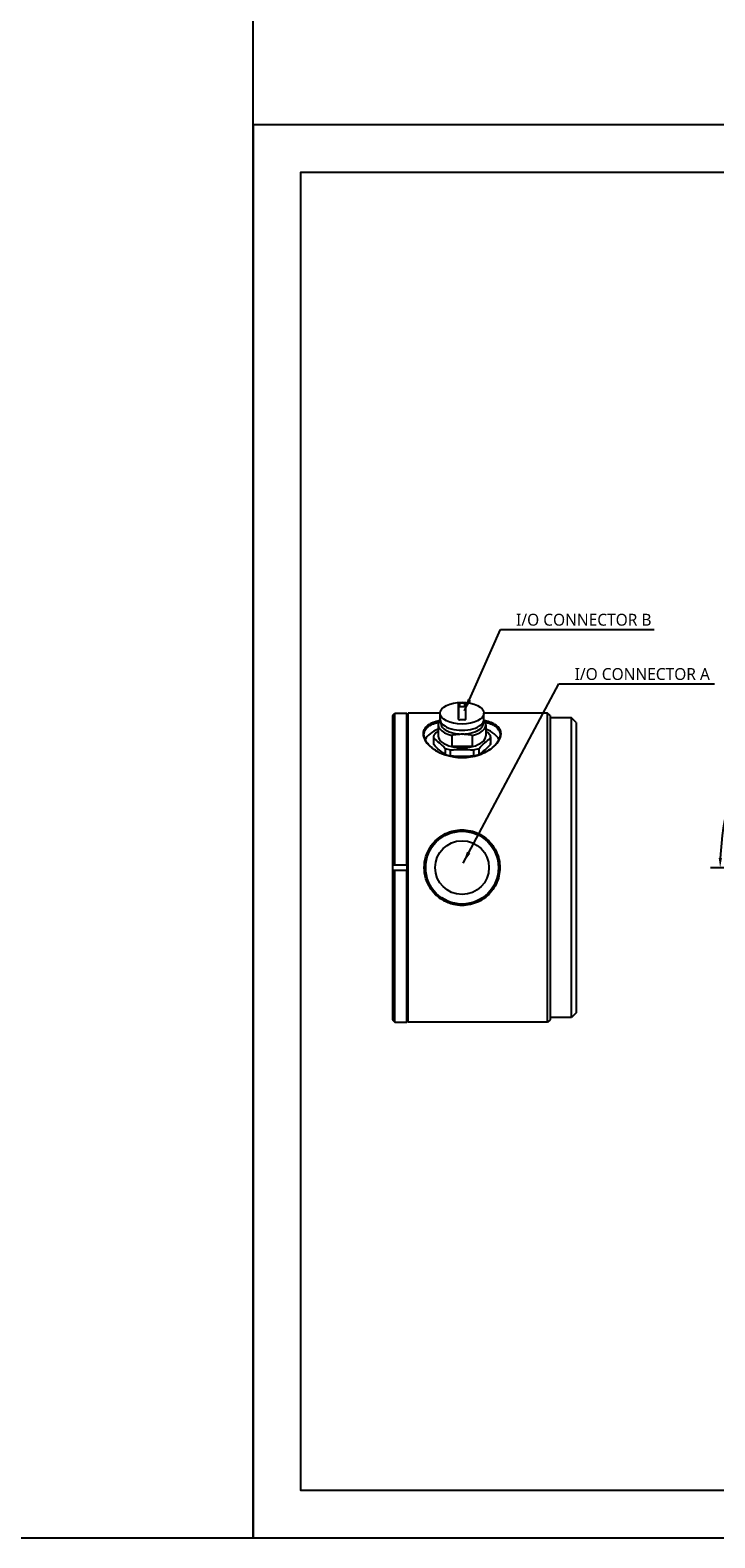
# Model space of a CAD drawing. Header units: millimetres. Extents: x 0 to 3390, y 0 to 1680.
# Tile 146 of 194: x 2329 to 2473, y 0 to 317. Entities that reach past the tile are written whole.
import ezdxf
from ezdxf.enums import TextEntityAlignment as Align

# ---------------------------------------------------------------- set-up
doc = ezdxf.new("R2010")
doc.units = ezdxf.units.MM
doc.header["$LTSCALE"] = 0.2
doc.layers.add('05_Section Line', color=3, linetype='Continuous')
doc.styles.add('Rainbow-2.5 Style', font='malgunsl.ttf')
doc.styles.add('Rainbow-4.0 Style', font='malgunsl.ttf')
doc.dimstyles.new('Rainbow-2.5 Style$2', dxfattribs={"dimtxt": 2.5, "dimasz": 2, "dimexe": 2, "dimexo": 1, "dimgap": 0.8, "dimtad": 1, "dimzin": 9, "dimdsep": 46, "dimtxsty": 'Rainbow-2.5 Style', "dimcen": 0, "dimclrd": 251, "dimclre": 251, "dimclrt": 256, "dimadec": 1, "dimazin": 0, "dimtp": 0.1, "dimtm": 0.1, "dimtfac": 0.61, "dimtmove": 0, "dimatfit": 3, "dimfxl": 1, "dimlwd": -1, "dimlwe": -1, "dimarcsym": 1})
doc.dimstyles.new('Rainbow-2.5 Style$7', dxfattribs={"dimtxt": 2.5, "dimasz": 2.5, "dimexe": 1, "dimexo": 1, "dimgap": 1, "dimtad": 1, "dimdsep": 46, "dimtxsty": 'Rainbow-2.5 Style', "dimcen": 0, "dimclrd": 251, "dimclre": 251, "dimclrt": 7, "dimazin": 3, "dimtp": 0.1, "dimtm": 0.1, "dimtfac": 0.71, "dimtmove": 0, "dimatfit": 3, "dimfxl": 1, "dimlwd": -1, "dimlwe": -1, "dimarcsym": 1})

# ---------------------------------------------------------------- blocks, each defined once
blk = doc.blocks.new('*D123')
at = {"color": 251, "linetype": 'ByBlock', "transparency": 16777216}
for p, q in [((2508.98, 170.32), (2499.09, 187.45)), ((2493.48, 140.87), (2472.19, 140.87))]:
    blk.add_line(p, q, dxfattribs=at)
blk.add_arc((2525.98, 140.87), 51.79, 122.2129, 177.7871, dxfattribs=at)
at = {"color": 251, "transparency": 16777216}
for points in [[(2498.2, 184.97), (2498.55, 184.4), (2500.09, 185.72)], [(2474.57, 142.87), (2473.9, 142.88), (2474.19, 140.87)]]:
    blk.add_solid(points, dxfattribs=at)
at = {"layer": 'Defpoints', "color": 0, "transparency": 16777216}
for p in [(2486.31, 174.16), (2509.48, 169.45), (2494.48, 140.87), (2525.98, 140.87), (2557.48, 140.87)]:
    blk.add_point(p, dxfattribs=at)
at = {"transparency": 16777216, "insert": (2479.32, 167.81), "char_height": 2.5, "attachment_point": 5, "rotation": 60, "style": 'Rainbow-2.5 Style'}
blk.add_mtext('60.0°', dxfattribs=at)
blk = doc.blocks.new('A$C04cd0c3c1123')
blk.add_lwpolyline([(0, 0), (420, 0), (420, 297), (0, 297)], close=True)
at = {"layer": '05_Section Line', "linetype": 'Continuous'}
blk.add_lwpolyline([(410, 10), (410, 287), (10, 287), (10, 10)], close=True, dxfattribs=at)
at = {"linetype": 'Continuous', "style": 'Rainbow-2.5 Style'}
for tag, p in [('PART_NAME', (371.5, 54.62)), ('DRAWING_NO', (364.5, 45.87)), ('REV', (401.25, 45.87)), ('제도', (383.75, 37.06)), ('DATE_1', (401.25, 37.06)), ('SCALE', (340, 34.5)), ('MATERIAL', (361, 34.5)), ('검도', (383.75, 30.06)), ('DATE_2', (401.25, 30.06)), ('승인', (383.75, 23.06)), ('DATE_3', (401.25, 23.06)), ('REFERENCE', (361, 20.5)), ('PAGE', (383.75, 16.12))]:
    blk.add_attdef(tag, text='', height=2.5, dxfattribs=at).set_placement(p, align=Align.MIDDLE_CENTER)
blk = doc.blocks.new('A$C5c51ae111123')
blk.add_lwpolyline([(0, 0), (594, 0), (594, 420), (0, 420)], close=True)
at = {"linetype": 'Continuous', "style": 'Rainbow-4.0 Style'}
for tag, p in [('PART_NAME', (525.407, 77.255)), ('DRAWING_NO', (515.507, 64.88)), ('REV', (567.482, 64.88)), ('제도', (542.732, 52.407)), ('DATE_1', (567.482, 52.407)), ('SCALE', (480.857, 48.793)), ('MATERIAL', (510.557, 48.793)), ('검도', (542.732, 42.507)), ('DATE_2', (567.482, 42.507)), ('승인', (542.732, 32.607)), ('DATE_3', (567.482, 32.607)), ('REFERENCE', (510.557, 28.993)), ('PAGE', (542.732, 22.805))]:
    blk.add_attdef(tag, text='', height=3.536, dxfattribs=at).set_placement(p, align=Align.MIDDLE_CENTER)

msp = doc.modelspace()

# ---------------------------------------------------------------- linework, layer by layer
for p, q in [((2419.174, 175.329), (2419.174, 172.348)), ((2419.185, 172.098), (2419.185, 175.398)), ((2419.385, 175.411), (2419.385, 174.706)), ((2420.485, 174.667), (2419.385, 174.667)), ((2420.485, 174.706), (2420.485, 175.411)), ((2420.685, 175.398), (2420.685, 172.098)), ((2420.696, 172.348), (2420.696, 175.329)), ((2405.335, 172.852), (2405.335, 108.896)), ((2405.46, 172.999), (2405.835, 173.374)), ((2405.835, 141.374), (2405.835, 173.374)), ((2405.835, 173.374), (2408.335, 173.374)), ((2408.335, 173.074), (2408.635, 173.374)), ((2408.335, 141.374), (2408.335, 173.374)), ((2408.635, 108.374), (2408.635, 173.374)), ((2415.335, 173.374), (2408.635, 173.374)), ((2415.335, 172.051), (2415.335, 173.35)), ((2415.485, 171.468), (2415.485, 171.185)), ((2424.385, 171.468), (2424.385, 171.185)), ((2437.935, 173.374), (2424.535, 173.374)), ((2424.535, 172.051), (2424.535, 173.35)), ((2437.935, 108.374), (2437.935, 173.374)), ((2438.435, 172.874), (2437.935, 173.374)), ((2438.435, 172.874), (2438.435, 108.874)), ((2442.935, 172.374), (2438.435, 172.374)), ((2442.935, 172.374), (2438.435, 172.374)), ((2442.935, 109.374), (2442.935, 172.374)), ((2443.935, 171.374), (2442.935, 172.374)), ((2442.935, 109.374), (2442.935, 172.374)), ((2443.935, 171.374), (2442.935, 172.374)), ((2443.935, 171.374), (2443.935, 110.374)), ((2443.935, 171.374), (2443.935, 110.374)), ((2413.935, 168.355), (2413.935, 167.087)), ((2413.973, 166.75), (2413.973, 168.018)), ((2414.935, 170.91), (2414.935, 168.587)), ((2417.756, 168.66), (2417.756, 166.337)), ((2422.114, 166.337), (2422.114, 168.66)), ((2424.935, 170.91), (2424.935, 168.587)), ((2425.897, 168.018), (2425.897, 166.75)), ((2425.935, 168.355), (2425.935, 167.087)), ((2428.125, 169.011), (2427.945, 168.855)), ((2416.371, 165.941), (2416.371, 164.673)), ((2417.537, 164.337), (2417.537, 165.605)), ((2422.114, 166.337), (2417.756, 166.337)), ((2422.333, 165.605), (2422.333, 164.337)), ((2423.499, 164.673), (2423.499, 165.941)), ((2417.322, 148.374), (2417.322, 148.374)), ((2417.835, 148.532), (2417.835, 148.533)), ((2418.735, 148.726), (2418.735, 148.726)), ((2418.735, 148.53), (2418.735, 148.53)), ((2419.135, 148.582), (2419.135, 148.584)), ((2420.035, 148.623), (2420.035, 148.625)), ((2420.385, 148.806), (2420.385, 148.806)), ((2420.385, 148.611), (2420.385, 148.613)), ((2420.685, 148.782), (2420.685, 148.783)), ((2420.685, 148.588), (2420.685, 148.589)), ((2421.585, 148.642), (2421.585, 148.643)), ((2405.835, 141.374), (2405.339, 141.374)), ((2405.339, 140.374), (2405.835, 140.374)), ((2408.335, 141.374), (2405.835, 141.374)), ((2405.835, 108.374), (2405.835, 140.374)), ((2405.835, 140.374), (2408.335, 140.374)), ((2408.335, 141.374), (2408.335, 140.374)), ((2408.335, 108.374), (2408.335, 140.374)), ((2427.875, 140.874), (2427.695, 140.874)), ((2412.535, 137.971), (2412.535, 137.971)), ((2417.329, 133.374), (2417.329, 133.374)), ((2421.696, 133.13), (2421.696, 133.129)), ((2423.164, 133.828), (2423.163, 133.828)), ((2405.46, 108.749), (2405.835, 108.374)), ((2405.835, 108.374), (2408.335, 108.374)), ((2408.335, 108.674), (2408.635, 108.374)), ((2437.935, 108.374), (2408.635, 108.374)), ((2438.435, 108.874), (2437.935, 108.374)), ((2442.935, 109.374), (2438.435, 109.374)), ((2442.935, 109.374), (2438.435, 109.374)), ((2443.935, 110.374), (2442.935, 109.374)), ((2443.935, 110.374), (2442.935, 109.374))]:
    msp.add_line(p, q)
for radius in [7.65, 5.65]:
    msp.add_circle((2419.935, 140.874), radius)
msp.add_ellipse((2419.935, 173.35), major_axis=(-4.6, 0), ratio=0.5)
for centre, major_axis, ratio, start_param, end_param in [((2419.175, 175.398), (0.01, 0), 0.9758635, 0.0819752, 1.5575292), ((2419.385, 174.567), (-0.2, 0), 0.5, 4.712389, 6.2831853), ((2419.385, 175.455), (-0.00045, 0.00999), 0.0261935, 0.2950341, 1.9991284), ((2419.935, 166.377), (10.508, 0), 0.8660254, 1.5236265, 1.6179662), ((2419.935, 166.37), (-10.499, 0), 0.8660254, 4.6652191, 4.7595588), ((2420.485, 175.455), (0.00045, 0.00999), 0.0261935, 4.2840569, 5.9881512), ((2420.485, 174.567), (0.2, 0), 0.5, 0, 1.5707963), ((2420.695, 175.398), (-0.01, 0), 0.9758635, 4.7256561, 6.2012101), ((2419.935, 170.91), (-5, 0), 0.5, 5.8755116, 7.4029548), ((2419.935, 172.051), (-4.6, 0), 0.5, 0, 3.1415927), ((2419.935, 171.185), (-4.45, 0), 0.5, 0, 3.1415927), ((2419.175, 172.098), (0.01, 0), 0.6770555, 0.0819752, 1.5575292), ((2419.385, 171.945), (-0.00045, 0.00999), 0.0261935, 0.0422823, 0.8033635), ((2419.935, 162.864), (-10.508, 0), 0.8660254, 4.6652191, 4.7595588), ((2420.485, 171.945), (0.00045, 0.00999), 0.0261935, 5.4798218, 6.240903), ((2420.695, 172.098), (-0.01, 0), 0.6770555, 4.7256561, 6.2012101), ((2419.935, 170.91), (5, 0), 0.5, 5.1634158, 6.690859), ((2419.935, 166.855), (-8, 0), 0.5, 5.3875205, 6.0376927), ((2419.935, 168.355), (-6, 0), 0.5, 6.1707244, 6.3956462), ((2419.935, 168.587), (-5, 0), 0.5, 0, 1.1197695), ((2419.935, 168.587), (5, 0), 0.5, 5.1634158, 6.2831853), ((2419.935, 166.855), (8, 0), 0.5, 0.2458591, 0.8956648), ((2419.935, 168.355), (6, 0), 0.5, 6.1707244, 6.3956462), ((2419.935, 166.855), (-8, 0), 0.5, 6.0693331, 6.0693364), ((2419.935, 167.087), (-6, 0), 0.5, 0, 0.1124609), ((2419.935, 168.355), (6, 0), 0.5, 4.0763293, 4.3012511), ((2419.935, 168.587), (-5, 0), 0.5, 1.1197695, 2.0218231), ((2419.935, 168.355), (6, 0), 0.5, 5.1235268, 5.3484487), ((2419.935, 167.087), (6, 0), 0.5, 6.1707244, 6.2831853), ((2419.935, 167.087), (-6, 0), 0.5, 0.9347366, 1.1596585), ((2419.935, 167.087), (-6, 0), 0.5, 1.9819342, 2.206856)]:
    msp.add_ellipse(centre, major_axis=major_axis, ratio=ratio, start_param=start_param, end_param=end_param)
for points, knots in [([(2419.175, 175.411), (2419.181, 175.426), (2419.22, 175.443), (2419.28, 175.454), (2419.3, 175.457), (2419.322, 175.46), (2419.345, 175.462), (2419.352, 175.463), (2419.36, 175.463), (2419.368, 175.464)], [0.05, 0.05, 0.05, 0.05, 0.67324737, 0.67324737, 0.67324737, 0.88239388, 0.88239388, 0.88239388, 0.95, 0.95, 0.95, 0.95]), ([(2419.385, 175.45), (2419.372, 175.449), (2419.36, 175.449), (2419.347, 175.447), (2419.326, 175.446), (2419.304, 175.443), (2419.285, 175.439), (2419.224, 175.429), (2419.185, 175.412), (2419.185, 175.398)], [0, 0, 0, 0, 0.1173769, 0.1173769, 0.1173769, 0.3261697, 0.3261697, 0.3261697, 1, 1, 1, 1]), ([(2415.241, 171.771), (2415.09, 171.737), (2414.945, 171.702), (2414.804, 171.665), (2414.333, 171.543), (2413.918, 171.402), (2413.541, 171.232), (2413.164, 171.062), (2412.825, 170.863), (2412.553, 170.635), (2412.19, 170.332), (2411.947, 169.978), (2411.825, 169.601), (2411.704, 169.225), (2411.703, 168.829), (2411.824, 168.401), (2411.945, 167.973), (2412.189, 167.512), (2412.551, 167.065), (2412.733, 166.841), (2412.944, 166.621), (2413.175, 166.412), (2413.406, 166.203), (2413.656, 166.004), (2413.928, 165.813), (2414.471, 165.433), (2415.1, 165.085), (2415.815, 164.8), (2416.529, 164.514), (2417.329, 164.292), (2418.13, 164.159), (2419.332, 163.959), (2420.536, 163.963), (2421.74, 164.16), (2422.342, 164.259), (2422.944, 164.405), (2423.508, 164.596), (2424.072, 164.787), (2424.598, 165.022), (2425.068, 165.275), (2425.538, 165.529), (2425.952, 165.801), (2426.329, 166.101), (2426.705, 166.401), (2427.044, 166.728), (2427.316, 167.064), (2427.86, 167.734), (2428.135, 168.429), (2428.135, 169.02)], [0.34644615, 0.34644615, 0.34644615, 0.34644615, 0.35714286, 0.35714286, 0.35714286, 0.39285714, 0.39285714, 0.39285714, 0.42857143, 0.42857143, 0.42857143, 0.47619048, 0.47619048, 0.47619048, 0.52380952, 0.52380952, 0.52380952, 0.57142857, 0.57142857, 0.57142857, 0.5952381, 0.5952381, 0.5952381, 0.61904762, 0.61904762, 0.61904762, 0.66666667, 0.66666667, 0.66666667, 0.71428571, 0.71428571, 0.71428571, 0.78571429, 0.78571429, 0.78571429, 0.82142857, 0.82142857, 0.82142857, 0.85714286, 0.85714286, 0.85714286, 0.89285714, 0.89285714, 0.89285714, 0.92857143, 0.92857143, 0.92857143, 1, 1, 1, 1]), ([(2414.676, 165.342), (2414.458, 165.469), (2414.252, 165.6), (2414.057, 165.737), (2413.793, 165.922), (2413.55, 166.115), (2413.327, 166.319), (2413.103, 166.522), (2412.9, 166.736), (2412.724, 166.953), (2412.373, 167.387), (2412.135, 167.832), (2412.02, 168.247), (2411.905, 168.662), (2411.905, 169.045), (2412.02, 169.411), (2412.135, 169.776), (2412.374, 170.122), (2412.726, 170.419), (2412.989, 170.642), (2413.316, 170.839), (2413.682, 171.007), (2414.049, 171.174), (2414.452, 171.314), (2414.91, 171.437), (2414.961, 171.45), (2415.013, 171.464), (2415.066, 171.477)], [0.1512577, 0.1512577, 0.1512577, 0.1512577, 0.17462056, 0.17462056, 0.17462056, 0.20636592, 0.20636592, 0.20636592, 0.23811128, 0.23811128, 0.23811128, 0.30160201, 0.30160201, 0.30160201, 0.36509274, 0.36509274, 0.36509274, 0.42858346, 0.42858346, 0.42858346, 0.47620151, 0.47620151, 0.47620151, 0.52381955, 0.52381955, 0.52381955, 0.52913529, 0.52913529, 0.52913529, 0.52913529]), ([(2419.185, 172.098), (2419.185, 172.081), (2419.189, 172.064), (2419.204, 172.032), (2419.215, 172.018), (2419.243, 171.992), (2419.26, 171.981), (2419.297, 171.966), (2419.317, 171.96), (2419.352, 171.955), (2419.369, 171.954), (2419.385, 171.955)], [0, 0, 0, 0, 0.00710038, 0.00710038, 0.014119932, 0.014119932, 0.021095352, 0.021095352, 0.027319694, 0.027319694, 0.032131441, 0.032131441, 0.032131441, 0.032131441]), ([(2420.485, 171.955), (2420.412, 171.958), (2420.339, 171.961), (2420.192, 171.965), (2420.119, 171.966), (2419.972, 171.968), (2419.898, 171.968), (2419.751, 171.966), (2419.678, 171.965), (2419.531, 171.961), (2419.458, 171.958), (2419.385, 171.955)], [6.23077438, 6.23077438, 6.23077438, 6.23077438, 6.25173875, 6.25173875, 6.27270312, 6.27270312, 6.29366749, 6.29366749, 6.31463187, 6.31463187, 6.33559624, 6.33559624, 6.33559624, 6.33559624]), ([(2420.485, 171.955), (2420.506, 171.954), (2420.528, 171.956), (2420.567, 171.964), (2420.585, 171.97), (2420.617, 171.986), (2420.632, 171.996), (2420.656, 172.018), (2420.665, 172.032), (2420.681, 172.062), (2420.685, 172.08), (2420.685, 172.098)], [0, 0, 0, 0, 0.006280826, 0.006280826, 0.012335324, 0.012335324, 0.01838344, 0.01838344, 0.02466455, 0.02466455, 0.032138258, 0.032138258, 0.032138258, 0.032138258]), ([(2420.695, 172.092), (2420.69, 172.041), (2420.65, 171.993), (2420.59, 171.969), (2420.57, 171.961), (2420.548, 171.955), (2420.525, 171.953), (2420.518, 171.952), (2420.51, 171.952), (2420.502, 171.951)], [0.05, 0.05, 0.05, 0.05, 0.67324737, 0.67324737, 0.67324737, 0.88239388, 0.88239388, 0.88239388, 0.95, 0.95, 0.95, 0.95]), ([(2428.135, 169.02), (2428.135, 169.315), (2428.069, 169.608), (2427.932, 169.881), (2427.795, 170.154), (2427.589, 170.408), (2427.316, 170.635), (2427.043, 170.862), (2426.705, 171.062), (2426.328, 171.232), (2425.952, 171.403), (2425.537, 171.543), (2425.067, 171.666), (2424.926, 171.702), (2424.78, 171.737), (2424.63, 171.77)], [0, 0, 0, 0, 0.03571429, 0.03571429, 0.03571429, 0.07142857, 0.07142857, 0.07142857, 0.10714286, 0.10714286, 0.10714286, 0.14285714, 0.14285714, 0.14285714, 0.15354018, 0.15354018, 0.15354018, 0.15354018]), ([(2424.805, 171.477), (2424.857, 171.464), (2424.909, 171.45), (2424.96, 171.437), (2425.418, 171.314), (2425.821, 171.175), (2426.188, 171.007), (2426.555, 170.839), (2426.881, 170.641), (2427.144, 170.419), (2427.408, 170.196), (2427.608, 169.949), (2427.74, 169.683), (2427.872, 169.417), (2427.935, 169.133), (2427.935, 168.847)], [0.80421882, 0.80421882, 0.80421882, 0.80421882, 0.80952782, 0.80952782, 0.80952782, 0.85714587, 0.85714587, 0.85714587, 0.90476391, 0.90476391, 0.90476391, 0.95238196, 0.95238196, 0.95238196, 1, 1, 1, 1]), ([(2422.114, 168.66), (2421.757, 168.738), (2421.394, 168.801), (2420.667, 168.887), (2420.302, 168.91), (2419.569, 168.91), (2419.198, 168.887), (2418.468, 168.8), (2418.11, 168.737), (2417.756, 168.66)], [0, 0, 0, 0, 0.25, 0.25, 0.5, 0.5, 0.75, 0.75, 1, 1, 1, 1]), ([(2423.499, 165.941), (2423.897, 166.36), (2424.295, 166.747), (2425.095, 167.44), (2425.497, 167.746), (2425.897, 168.018)], [0, 0, 0, 0, 0.5, 0.5, 1, 1, 1, 1]), ([(2427.935, 168.847), (2427.935, 168.273), (2427.671, 167.6), (2427.144, 166.951), (2426.881, 166.627), (2426.554, 166.308), (2426.188, 166.016), (2425.907, 165.793), (2425.606, 165.586), (2425.275, 165.39)], [0, 0, 0, 0, 0.28573234, 0.28573234, 0.28573234, 0.42859851, 0.42859851, 0.42859851, 0.53790353, 0.53790353, 0.53790353, 0.53790353]), ([(2425.897, 166.75), (2425.497, 166.329), (2425.095, 165.939), (2424.296, 165.247), (2423.897, 164.944), (2423.499, 164.673)], [0, 0, 0, 0, 0.5, 0.5, 1, 1, 1, 1]), ([(2427.885, 140.874), (2427.885, 141.447), (2427.821, 142.042), (2427.688, 142.628), (2427.556, 143.214), (2427.355, 143.791), (2427.091, 144.336), (2426.827, 144.88), (2426.498, 145.392), (2426.133, 145.848), (2425.768, 146.305), (2425.366, 146.707), (2424.91, 147.07), (2424.225, 147.615), (2423.417, 148.073), (2422.556, 148.373), (2422.269, 148.472), (2421.976, 148.555), (2421.684, 148.621), (2420.516, 148.884), (2419.356, 148.887), (2418.19, 148.621), (2417.606, 148.489), (2417.021, 148.289), (2416.474, 148.026), (2415.926, 147.762), (2415.417, 147.434), (2414.96, 147.07), (2414.504, 146.705), (2414.102, 146.304), (2413.736, 145.848), (2413.371, 145.393), (2413.042, 144.882), (2412.778, 144.337), (2412.427, 143.609), (2412.191, 142.818), (2412.073, 142.038), (2411.955, 141.259), (2411.954, 140.49), (2412.072, 139.711), (2412.19, 138.931), (2412.426, 138.141), (2412.778, 137.412), (2412.954, 137.048), (2413.159, 136.699), (2413.383, 136.374), (2413.607, 136.049), (2413.85, 135.747), (2414.114, 135.464), (2414.64, 134.897), (2415.245, 134.405), (2415.937, 134.008), (2416.629, 133.61), (2417.406, 133.306), (2418.184, 133.126), (2419.35, 132.855), (2420.517, 132.861), (2421.684, 133.127), (2422.267, 133.26), (2422.851, 133.458), (2423.398, 133.721), (2423.945, 133.985), (2424.456, 134.314), (2424.912, 134.679), (2425.367, 135.043), (2425.769, 135.443), (2426.134, 135.899), (2426.499, 136.355), (2426.828, 136.866), (2427.091, 137.412), (2427.619, 138.502), (2427.885, 139.728), (2427.885, 140.874)], [0, 0, 0, 0, 0.0357143, 0.0357143, 0.0357143, 0.0714286, 0.0714286, 0.0714286, 0.1071429, 0.1071429, 0.1071429, 0.1428571, 0.1428571, 0.1428571, 0.1964286, 0.1964286, 0.1964286, 0.2142857, 0.2142857, 0.2142857, 0.2857143, 0.2857143, 0.2857143, 0.3214286, 0.3214286, 0.3214286, 0.3571429, 0.3571429, 0.3571429, 0.3928571, 0.3928571, 0.3928571, 0.4285714, 0.4285714, 0.4285714, 0.4761905, 0.4761905, 0.4761905, 0.5238095, 0.5238095, 0.5238095, 0.5714286, 0.5714286, 0.5714286, 0.5952381, 0.5952381, 0.5952381, 0.6190476, 0.6190476, 0.6190476, 0.6666667, 0.6666667, 0.6666667, 0.7142857, 0.7142857, 0.7142857, 0.7857143, 0.7857143, 0.7857143, 0.8214286, 0.8214286, 0.8214286, 0.8571429, 0.8571429, 0.8571429, 0.8928571, 0.8928571, 0.8928571, 0.9285714, 0.9285714, 0.9285714, 1, 1, 1, 1]), ([(2419.935, 133.124), (2419.363, 133.124), (2418.791, 133.186), (2418.219, 133.316), (2417.456, 133.49), (2416.694, 133.791), (2416.02, 134.185), (2415.347, 134.579), (2414.755, 135.06), (2414.244, 135.614), (2413.988, 135.891), (2413.752, 136.186), (2413.535, 136.503), (2413.318, 136.821), (2413.121, 137.161), (2412.951, 137.515), (2412.61, 138.224), (2412.379, 138.991), (2412.267, 139.747), (2412.156, 140.503), (2412.156, 141.246), (2412.268, 142.003), (2412.379, 142.759), (2412.611, 143.526), (2412.951, 144.233), (2413.206, 144.764), (2413.522, 145.263), (2413.877, 145.708), (2414.232, 146.153), (2414.623, 146.546), (2415.067, 146.904), (2415.511, 147.263), (2416.01, 147.583), (2416.545, 147.843), (2417.08, 148.103), (2417.652, 148.303), (2418.224, 148.433), (2419.367, 148.692), (2420.505, 148.692), (2421.65, 148.432), (2421.936, 148.367), (2422.223, 148.284), (2422.504, 148.186), (2423.346, 147.89), (2424.137, 147.442), (2424.803, 146.905), (2425.246, 146.547), (2425.637, 146.154), (2425.992, 145.708), (2426.348, 145.263), (2426.664, 144.763), (2426.919, 144.233), (2427.174, 143.703), (2427.368, 143.142), (2427.496, 142.574), (2427.624, 142.005), (2427.685, 141.429), (2427.685, 140.874)], [0.00000009, 0.00000009, 0.00000009, 0.00000009, 0.04765003, 0.04765003, 0.04765003, 0.11114002, 0.11114002, 0.11114002, 0.17463002, 0.17463002, 0.17463002, 0.20637502, 0.20637502, 0.20637502, 0.23812002, 0.23812002, 0.23812002, 0.30161002, 0.30161002, 0.30161002, 0.36510002, 0.36510002, 0.36510002, 0.42859002, 0.42859002, 0.42859002, 0.47620751, 0.47620751, 0.47620751, 0.52382501, 0.52382501, 0.52382501, 0.57144251, 0.57144251, 0.57144251, 0.61906001, 0.61906001, 0.61906001, 0.71429501, 0.71429501, 0.71429501, 0.73810376, 0.73810376, 0.73810376, 0.80953001, 0.80953001, 0.80953001, 0.8571475, 0.8571475, 0.8571475, 0.904765, 0.904765, 0.904765, 0.9523825, 0.9523825, 0.9523825, 1, 1, 1, 1]), ([(2427.685, 140.874), (2427.685, 139.764), (2427.43, 138.576), (2426.919, 137.515), (2426.664, 136.984), (2426.347, 136.484), (2425.992, 136.04), (2425.637, 135.595), (2425.248, 135.203), (2424.804, 134.844), (2424.36, 134.486), (2423.861, 134.165), (2423.326, 133.905), (2422.792, 133.645), (2422.222, 133.446), (2421.65, 133.316), (2421.078, 133.186), (2420.506, 133.124), (2419.935, 133.124)], [0, 0, 0, 0, 0.2857422, 0.2857422, 0.2857422, 0.4286133, 0.4286133, 0.4286133, 0.5714844, 0.5714844, 0.5714844, 0.7143554, 0.7143554, 0.7143554, 0.8572265, 0.8572265, 0.8572265, 1, 1, 1, 1]), ([(2405.335, 108.896), (2405.407, 108.812), (2405.45, 108.761), (2405.459, 108.75), (2405.46, 108.749), (2405.46, 108.749)], [1.86844895, 1.86844895, 1.86844895, 1.86844895, 1.97393794, 1.97393794, 1.98783485, 1.98783485, 1.98783485, 1.98783485])]:
    msp.add_open_spline(points, degree=3, knots=knots)
for points in [[(2420.685, 175.398), (2420.685, 175.419), (2420.591, 175.445), (2420.485, 175.45)], [(2420.502, 175.464), (2420.601, 175.457), (2420.686, 175.433), (2420.695, 175.411)], [(2405.335, 172.852), (2405.416, 172.947), (2405.46, 172.999), (2405.46, 172.999)], [(2419.368, 171.951), (2419.269, 171.954), (2419.184, 172.019), (2419.175, 172.092)], [(2414.935, 169.636), (2414.614, 169.344), (2414.293, 169.028), (2413.973, 168.691)], [(2413.973, 168.018), (2414.373, 167.746), (2415.172, 167.138), (2415.971, 166.362), (2416.371, 165.941)], [(2425.897, 168.691), (2425.576, 169.029), (2425.256, 169.345), (2424.935, 169.636)], [(2416.371, 164.673), (2415.971, 164.945), (2415.172, 165.554), (2414.373, 166.33), (2413.973, 166.75)], [(2417.537, 165.605), (2418.336, 165.679), (2419.935, 165.763), (2421.534, 165.679), (2422.333, 165.605)], [(2422.333, 164.337), (2421.534, 164.263), (2419.935, 164.179), (2418.336, 164.263), (2417.537, 164.337)]]:
    msp.add_open_spline(points, degree=3)

# ---------------------------------------------------------------- block references
at = {"xscale": 4, "yscale": 4, "zscale": 4}
msp.add_blockref('A$C5c51ae111123', (0, 0), dxfattribs=at)
msp.add_blockref('A$C04cd0c3c1123', (2376, 0))

# ---------------------------------------------------------------- texts
at = {"char_height": 2.5, "attachment_point": 7, "style": 'Rainbow-2.5 Style'}
for s, insert in [('I/O CONNECTOR B', (2431.299, 191.701)), ('I/O CONNECTOR A', (2443.608, 180.287))]:
    msp.add_mtext(s, dxfattribs=dict(at, insert=insert))

# ---------------------------------------------------------------- dimensions: what is measured, and where the dimension line sits
dim = msp.add_angular_dim_2l(base=(2486.311, 174.162), line1=((2557.482, 140.874), (2494.482, 140.874)), line2=((2509.482, 169.453), (2525.982, 140.874)), dimstyle='Rainbow-2.5 Style$2')
dim.commit()
dim.dimension.update_dxf_attribs({"geometry": '*D123', "text_midpoint": (2479.32, 167.814)})

# ---------------------------------------------------------------- leaders
at = {"annotation_type": 0, "has_hookline": 1, "hookline_direction": 0}
for points, text_width in [([(2420.45, 173.838), (2427.999, 190.901), (2430.499, 190.901)], 29.021), ([(2420.15, 141.841), (2440.308, 179.487), (2442.808, 179.487)], 29.419)]:
    msp.add_leader(points, dimstyle='Rainbow-2.5 Style$7', override={"dimgap": 0.8, "dimtad": 1}, dxfattribs=dict(at, text_width=text_width))

doc.saveas('drawing.dxf')
